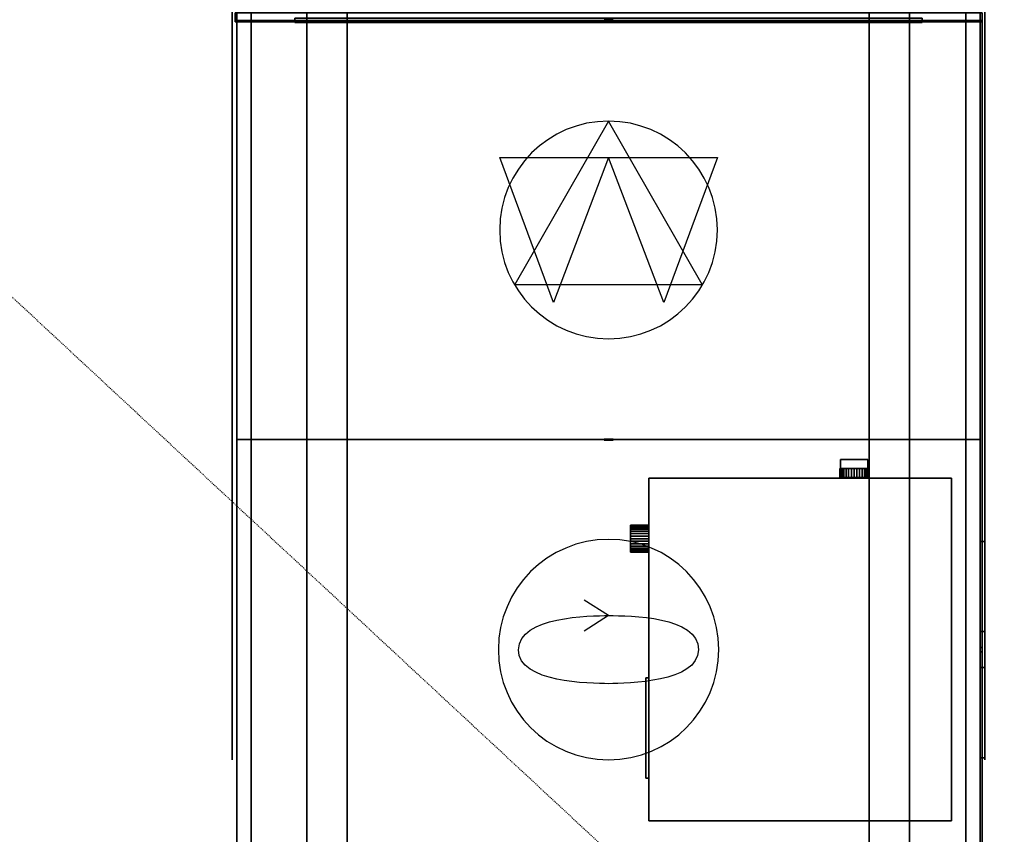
# Model space of a CAD drawing. Header units: centimetres. Extents: x 42630 to 130002, y 15 to 29179.
# Tile 141 of 165: x 84486 to 84595, y 4211 to 4301. Entities that reach past the tile are written whole.
import ezdxf

# ---------------------------------------------------------------- set-up
doc = ezdxf.new("R2010")
doc.units = ezdxf.units.CM
doc.header["$LTSCALE"] = 0.01
doc.linetypes.add('PRZERYWANA', pattern=[0.282222, 0.141111, -0.141111])
doc.layers.get('0').update_dxf_attribs({"color": 253})
doc.layers.add('2D - Ogólne_Nr_Pióra__1', color=7, linetype='Continuous', lineweight=13)

# ---------------------------------------------------------------- blocks, each defined once
blk = doc.blocks.new('z_icon_DX_heat_cool')
for p, q in [((-465.8, 334), (-578, 334)), ((-465.8, 334), (-578, 334)), ((-465.8, 334), (-578, 334)), ((-465.8, 334), (-578, 334)), ((-632.5, 271.7), (-632.5, -48.5)), ((-632.5, 271.7), (-632.5, -48.5)), ((-632.5, 271.7), (-632.5, -48.5)), ((-632.5, 271.7), (-632.5, -48.5)), ((-546.5, -32.9), (-546.5, 263.8)), ((-546.5, 263.8), (-481.4, 263.8)), ((-546.5, 263.8), (-481.4, 263.8)), ((-546.5, -32.9), (-546.5, 263.8)), ((-546.5, 263.8), (-481.4, 263.8)), ((-546.5, 263.8), (-481.4, 263.8)), ((818.8, 46.7), (246.5, 46.7)), ((246.5, 46.7), (246.5, -47.8)), ((817.9, 46), (247.5, 46)), ((247.5, 46), (247.5, -46.9)), ((247.5, 46), (247.5, -46.9)), ((248.1, 45.1), (817.2, 45.1)), ((248.1, -46), (248.1, 45.1)), ((248.1, -46), (248.1, 45.1)), ((817.2, 45.1), (817.2, -46)), ((817.9, -46.9), (817.9, 46)), ((818.8, -47.8), (818.8, 46.7)), ((818.8, -47.8), (818.8, 46.7)), ((-957.5, -0.4), (-957.5, -0.4)), ((-957.5, -0.4), (-957.5, -0.4)), ((-489.5, -32.6), (-546.5, -32.6)), ((-546.5, -32.6), (-546.5, -32.9)), ((-546.5, -32.6), (-546.5, -32.9)), ((-489.5, -32.6), (-546.5, -32.6)), ((-546.5, -32.6), (-546.5, -32.9)), ((-546.5, -32.6), (-546.5, -32.9)), ((246.5, -47.8), (818.8, -47.8)), ((247.5, -46.9), (817.9, -46.9)), ((817.2, -46), (248.1, -46)), ((-579.9, -102.8), (-467.8, -102.8)), ((-579.9, -102.8), (-467.8, -102.8)), ((-579.9, -102.8), (-467.8, -102.8)), ((-579.9, -102.8), (-467.8, -102.8)), ((-44.4, -508.3), (-286.6, -508.3)), ((-286.6, -508.3), (-286.6, -598)), ((-43.5, -509.2), (-285.9, -509.2)), ((-285.9, -509.2), (-285.9, -597.3)), ((-285.9, -509.2), (-285.9, -597.3)), ((-285, -596.6), (-285, -510.1)), ((-285, -510.1), (-42.8, -510.1)), ((43.7, -509.9), (285.9, -509.9)), ((286.8, -509.2), (44.6, -509.2)), ((287.5, -508.3), (45.3, -508.3)), ((285.9, -509.9), (285.9, -596.4)), ((286.8, -597.3), (286.8, -509.2)), ((287.5, -598), (287.5, -508.3)), ((-286.6, -598), (-44.4, -598)), ((-285.9, -597.3), (-43.5, -597.3)), ((-42.8, -596.6), (-285, -596.6)), ((285.9, -596.4), (43.7, -596.4)), ((44.6, -597.3), (286.8, -597.3)), ((45.3, -598), (287.5, -598))]:
    blk.add_line(p, q)
for points in [[(-332.6, 913.4), (-141.7, 983.3), (70.8, 990.9), (266.3, 935.2)], [(389.4, 860.9), (209.7, 942.6), (4.6, 965.1), (-188.6, 925.6)], [(0.4, 958.2), (-528.8, 958.2), (-957.5, 529), (-957.5, -0.4)], [(958.4, -0.4), (958.4, 529.3), (529.7, 958.2), (0.4, 958.2)], [(266.3, 935.2), (455.6, 881.4), (626.7, 768.9), (751.4, 616.9)], [(-188.6, 925.6), (-376.8, 887.1), (-550.4, 790.5), (-683.1, 651.6)], [(-791, 564), (-677.1, 723.2), (-516.6, 846), (-332.6, 913.4)], [(808, 489.5), (709.5, 651.9), (562.3, 782.3), (389.4, 860.9)], [(-683.1, 651.6), (-815.4, 512.9), (-903.2, 334.9), (-932.9, 145.6)], [(751.4, 616.9), (877.7, 462.8), (954.5, 272.1), (969.7, 73.4)], [(-971.3, -0.4), (-971.1, 201.1), (-908.3, 400), (-791, 564)], [(-231.6, 501.4), (-238.5, 494.8), (-242, 485.3), (-242, 472.9)], [(-231.6, 501.4), (-238.5, 494.8), (-242, 485.3), (-242, 472.9)], [(941.8, -74.5), (956.8, 122.2), (910.3, 320.7), (808, 489.5)], [(-242, 472.9), (-241.8, 458.2), (-234.6, 440), (-220.6, 418.9)], [(-242, 472.9), (-241.8, 458.2), (-234.6, 440), (-220.6, 418.9)], [(-578, 334), (-593.7, 334), (-605.4, 331.5), (-613.4, 326.6)], [(-578, 334), (-593.7, 334), (-605.4, 331.5), (-613.4, 326.6)], [(-413.3, 330.1), (-429, 332.6), (-446.5, 334), (-465.8, 334)], [(-413.3, 330.1), (-429, 332.6), (-446.5, 334), (-465.8, 334)], [(-369.9, 316.7), (-383.4, 323.2), (-397.9, 327.6), (-413.3, 330.1)], [(-369.9, 316.7), (-383.4, 323.2), (-397.9, 327.6), (-413.3, 330.1)], [(-613.4, 326.6), (-621.3, 321.8), (-626.5, 314.9), (-628.8, 306.2)], [(-613.4, 326.6), (-621.3, 321.8), (-626.5, 314.9), (-628.8, 306.2)], [(-628.8, 306.2), (-631.4, 297.4), (-632.5, 285.9), (-632.5, 271.7)], [(-628.8, 306.2), (-631.4, 297.4), (-632.5, 285.9), (-632.5, 271.7)], [(-332.6, 291.4), (-344.1, 302), (-356.5, 310.5), (-369.9, 316.7)], [(-332.6, 291.4), (-344.1, 302), (-356.5, 310.5), (-369.9, 316.7)], [(-297, 244.8), (-306.2, 262.2), (-318.1, 277.6), (-332.6, 291.4)], [(-297, 244.8), (-306.2, 262.2), (-318.1, 277.6), (-332.6, 291.4)], [(-481.4, 263.8), (-467.2, 263.8), (-455.9, 263.4), (-447.8, 262.7)], [(-481.4, 263.8), (-467.2, 263.8), (-455.9, 263.4), (-447.8, 262.7)], [(-447.8, 262.7), (-439.8, 262), (-431.3, 259.9), (-422.5, 256.7)], [(-447.8, 262.7), (-439.8, 262), (-431.3, 259.9), (-422.5, 256.7)], [(-422.5, 256.7), (-413.8, 253.5), (-406.4, 249.1), (-400, 243.4)], [(-422.5, 256.7), (-413.8, 253.5), (-406.4, 249.1), (-400, 243.4)], [(-400, 243.4), (-371.2, 218.3), (-356.8, 175.3), (-356.8, 113.9)], [(-400, 243.4), (-371.2, 218.3), (-356.8, 175.3), (-356.8, 113.9)], [(-276.5, 186.1), (-280.9, 207.7), (-287.8, 227.3), (-297, 244.8)], [(-276.5, 186.1), (-280.9, 207.7), (-287.8, 227.3), (-297, 244.8)], [(-269.8, 114.3), (-269.8, 140.6), (-272.1, 164.5), (-276.5, 186.1)], [(-269.8, 114.3), (-269.8, 140.6), (-272.1, 164.5), (-276.5, 186.1)], [(-932.9, 145.6), (-940.3, 97.1), (-943.7, 48.3), (-943.7, -0.4)], [(-356.8, 113.9), (-356.8, 70.6), (-363, 38.4), (-375.6, 17.1)], [(-356.8, 113.9), (-356.8, 70.6), (-363, 38.4), (-375.6, 17.1)], [(-336.1, -63.2), (-291.9, -24.3), (-269.8, 35), (-269.8, 114.3)], [(-336.1, -63.2), (-291.9, -24.3), (-269.8, 35), (-269.8, 114.3)], [(969.7, 73.4), (985.1, -127.8), (936.8, -331.9), (832.1, -504.6)], [(-971.3, -0.4), (-971.3, 17.3), (-943.7, 17.3), (-943.7, -0.4)], [(-375.6, 17.1), (-388.3, -4.3), (-403.9, -18.1), (-422.3, -23.9)], [(-375.6, 17.1), (-388.3, -4.3), (-403.9, -18.1), (-422.3, -23.9)], [(-943.7, -0.4), (-943.7, -18.1), (-971.3, -18.1), (-971.3, -0.4)], [(-959.8, -150.6), (-967.4, -100.9), (-971.3, -50.8), (-971.3, -0.4)], [(-957.5, -0.4), (-957.5, -530.1), (-528.6, -959.3), (0.4, -959.3)], [(-943.7, -0.4), (-943.5, -196.4), (-882.3, -388.7), (-768.9, -548.5)], [(0.4, -959.3), (529.4, -959.3), (958.4, -530.1), (958.4, -0.4)], [(-422.3, -23.9), (-440.9, -29.6), (-463.2, -32.6), (-489.5, -32.6)], [(-422.3, -23.9), (-440.9, -29.6), (-463.2, -32.6), (-489.5, -32.6)], [(-632.5, -48.5), (-632.5, -67.6), (-628.4, -81.4), (-620.1, -89.9)], [(-632.5, -48.5), (-632.5, -67.6), (-628.4, -81.4), (-620.1, -89.9)], [(-392.9, -94.5), (-371.9, -89), (-353.1, -78.4), (-336.1, -63.2)], [(-392.9, -94.5), (-371.9, -89), (-353.1, -78.4), (-336.1, -63.2)], [(729.8, -600.7), (852.1, -452.4), (927.1, -266.3), (941.8, -74.5)], [(-620.1, -89.9), (-611.8, -98.6), (-598.3, -102.8), (-579.9, -102.8)], [(-620.1, -89.9), (-611.8, -98.6), (-598.3, -102.8), (-579.9, -102.8)], [(-467.8, -102.8), (-438.6, -102.8), (-413.8, -100), (-392.9, -94.5)], [(-467.8, -102.8), (-438.6, -102.8), (-413.8, -100), (-392.9, -94.5)], [(-702.4, -672), (-838.6, -529.4), (-929.9, -345.7), (-959.8, -150.6)], [(832.1, -504.6), (730.9, -670.9), (579.6, -805.9), (402, -886.4)], [(-768.9, -548.5), (-658.7, -703.5), (-501.2, -824.1), (-322.5, -888.9)], [(259, -909.6), (443, -857.4), (608.3, -748.2), (729.8, -600.7)], [(-195.8, -953.1), (-388.3, -913.8), (-567, -814.2), (-702.4, -672)], [(-322.5, -888.9), (-136.6, -956.3), (69, -963.7), (259, -909.6)], [(402, -886.4), (215.7, -970.8), (4.6, -994.3), (-195.8, -953.1)]]:
    blk.add_open_spline(points, degree=3)
blk = doc.blocks.new('z_icon_RX.simple')
for q in [(20.6, -27.2), (20.6, -27.2), (54.8, -27.2), (54.8, -27.2)]:
    blk.add_line((37.7, -0.2), q)
blk.add_circle((0, 0), 122.3)
for points in [[(-0.1, 99.7), (-36.7, 99.4), (-37.2, 21.3), (-37.8, -0.1)], [(37.7, -0.1), (37.8, 23.5), (37, 99.9), (-0.1, 99.7)], [(-37.8, -0.1), (-37.5, -20.5), (-37.1, -99.7), (-0.1, -100)], [(-0.1, -100), (37.1, -99.2), (37.5, -20.2), (37.7, -0.1)]]:
    blk.add_open_spline(points, degree=3)
blk = doc.blocks.new('z_icon_supply_fan.simple')
for p, q in [((-60.3773, -103.8473), (-60.3773, 103.8473)), ((-60.3773, -103.8473), (-60.3773, 103.8473)), ((-60.3773, 103.8473), (120.7523, -0.0023)), ((-60.3773, 103.8473), (120.7523, -0.0023)), ((120.7523, -0.0023), (-60.3773, -103.8473)), ((120.7523, -0.0023), (-60.3773, -103.8473))]:
    blk.add_line(p, q)
blk.add_circle((0, 0), 120.7523)
blk = doc.blocks.new('z_icon_extract_filter.simple')
for p, q in [((80.5023, 120.7523), (-80.5023, 61.1823)), ((80.5023, 120.7523), (-80.5023, 61.1823)), ((80.5023, -120.7523), (80.5023, 120.7523)), ((80.5023, -120.7523), (80.5023, 120.7523)), ((-80.5023, 61.1823), (80.5023, -0.0023)), ((-80.5023, 61.1823), (80.5023, -0.0023)), ((80.5023, -0.0023), (-80.5023, -61.1823)), ((80.5023, -0.0023), (-80.5023, -61.1823)), ((-80.5023, -61.1823), (80.5023, -120.7523)), ((-80.5023, -61.1823), (80.5023, -120.7523))]:
    blk.add_line(p, q)
blk = doc.blocks.new('mainUnitSep_0_1725964931400')
for points in [[(1467.5, 832, 562), (1467.5, 832, 98), (1467.5, 3, 98), (1467.5, 3, 562)], [(1477.5, 3, 562), (1477.5, 832, 562), (1467.5, 832, 562), (1467.5, 3, 562)], [(1477.5, 832, 98), (1477.5, 3, 98), (1467.5, 3, 98), (1467.5, 832, 98)], [(1477.5, 832, 562), (1477.5, 832, 98), (1467.5, 832, 98), (1467.5, 832, 562)], [(73, 830, 116), (73, 830, 1004), (1469, 830, 1004), (1469, 830, 116)], [(73, 830, 1004), (73, 814, 1020), (1469, 814, 1020), (1469, 830, 1004)], [(73, 814, 100), (73, 830, 116), (1469, 830, 116), (1469, 814, 100)], [(538, 830, 100), (538, 830, 1020), (1004, 830, 1020), (1004, 830, 100)], [(538, 830, 1020), (538, 5, 1020), (1004, 5, 1020), (1004, 830, 1020)], [(1004, 830, 100), (1004, 5, 100), (538, 5, 100), (538, 830, 100)], [(1004, 830, 1020), (1004, 5, 1020), (1004, 5, 100), (1004, 830, 100)], [(1004, 830, 100), (1004, 5, 100), (1004, 5, 560), (1004, 830, 560)], [(1004, 830, 100), (1004, 830, 560), (1469, 830, 560), (1469, 830, 100)], [(1004, 830, 560), (1004, 5, 560), (1469, 5, 560), (1469, 830, 560)], [(1469, 830, 100), (1469, 5, 100), (1004, 5, 100), (1004, 830, 100)], [(1004, 830, 560), (1004, 5, 560), (1004, 5, 1020), (1004, 830, 1020)], [(1004, 830, 560), (1004, 830, 1020), (1469, 830, 1020), (1469, 830, 560)], [(1004, 830, 1020), (1004, 5, 1020), (1469, 5, 1020), (1469, 830, 1020)], [(1469, 830, 560), (1469, 5, 560), (1004, 5, 560), (1004, 830, 560)], [(1469, 830, 560), (1469, 5, 560), (1469, 5, 100), (1469, 830, 100)], [(1469, 830, 1020), (1469, 5, 1020), (1469, 5, 560), (1469, 830, 560)], [(1505, 830, 1004), (1505, 830, 576), (1469, 830, 576), (1469, 830, 1004)], [(1469, 830, 1004), (1469, 830, 576), (1469, 814, 576), (1469, 814, 1004)], [(1505, 830, 576), (1505, 814, 560), (1469, 814, 560), (1469, 830, 576)], [(1505, 814, 1020), (1505, 830, 1004), (1469, 830, 1004), (1469, 814, 1020)], [(1469, 830, 576), (1469, 814, 560), (1469, 814, 576)], [(1469, 814, 1020), (1469, 830, 1004), (1469, 814, 1004)], [(1469, 830, 116), (1469, 830, 1004), (1469, 814, 1004), (1469, 814, 116)], [(1469, 830, 1004), (1469, 814, 1020), (1469, 814, 1004)], [(1469, 814, 100), (1469, 830, 116), (1469, 814, 116)], [(1469, 21, 1020), (1469, 814, 1020), (73, 814, 1020), (73, 21, 1020)], [(1469, 814, 100), (1469, 21, 100), (73, 21, 100), (73, 814, 100)], [(1469, 814, 1004), (1469, 814, 576), (1469, 21, 576), (1469, 21, 1004)], [(1469, 21, 560), (1469, 814, 560), (1505, 814, 560), (1505, 21, 560)], [(1469, 814, 1020), (1469, 21, 1020), (1505, 21, 1020), (1505, 814, 1020)], [(1469, 21, 576), (1469, 814, 576), (1469, 814, 560), (1469, 21, 560)], [(1469, 21, 1020), (1469, 814, 1020), (1469, 814, 1004), (1469, 21, 1004)], [(1469, 814, 116), (1469, 814, 1004), (1469, 21, 1004), (1469, 21, 116)], [(1469, 21, 1004), (1469, 814, 1004), (1469, 814, 1020), (1469, 21, 1020)], [(1469, 21, 100), (1469, 814, 100), (1469, 814, 116), (1469, 21, 116)], [(1471.5, 765.5, 507.5), (1471.5, 765.5, 152.5), (1466.5, 765.5, 152.5), (1466.5, 765.5, 507.5)], [(1471.5, 765.5, 507.5), (1466.5, 765.5, 507.5), (1466.5, 69.5, 507.5), (1471.5, 69.5, 507.5)], [(1466.5, 765.5, 152.5), (1471.5, 765.5, 152.5), (1471.5, 69.5, 152.5), (1466.5, 69.5, 152.5)], [(1466.5, 765.5, 507.5), (1466.5, 765.5, 152.5), (1466.5, 69.5, 152.5), (1466.5, 69.5, 507.5)], [(73, 752.5), (73, 752.5, 100), (1946.5, 752.5, 100), (1946.5, 752.5)], [(73, 752.5, 100), (73, 707.5, 100), (1946.5, 707.5, 100), (1946.5, 752.5, 100)], [(1946.5, 752.5), (1946.5, 707.5), (73, 707.5), (73, 752.5)], [(73, 707.5, 100), (73, 707.5), (1946.5, 707.5), (1946.5, 707.5, 100)], [(1004.5, 422.5, 335), (1004.5, 422.5, 325), (1003.5, 422.5, 325), (1003.5, 422.5, 335)], [(1003.5, 412.5, 335), (1004.5, 412.5, 335), (1004.5, 422.5, 335), (1003.5, 422.5, 335)], [(1004.5, 412.5, 325), (1003.5, 412.5, 325), (1003.5, 422.5, 325), (1004.5, 422.5, 325)], [(1003.5, 422.5, 335), (1003.5, 422.5, 325), (1003.5, 412.5, 325), (1003.5, 412.5, 335)], [(1004.5, 422.5, 795), (1004.5, 422.5, 785), (1003.5, 422.5, 785), (1003.5, 422.5, 795)], [(1003.5, 412.5, 795), (1004.5, 412.5, 795), (1004.5, 422.5, 795), (1003.5, 422.5, 795)], [(1004.5, 412.5, 785), (1003.5, 412.5, 785), (1003.5, 422.5, 785), (1004.5, 422.5, 785)], [(1003.5, 422.5, 795), (1003.5, 422.5, 785), (1003.5, 412.5, 785), (1003.5, 412.5, 795)], [(1004.5, 422.5, 335), (1004.5, 422.5, 325), (1003.5, 422.5, 325), (1003.5, 422.5, 335)], [(1004.5, 422.5, 335), (1003.5, 422.5, 335), (1003.5, 412.5, 335), (1004.5, 412.5, 335)], [(1003.5, 422.5, 325), (1004.5, 422.5, 325), (1004.5, 412.5, 325), (1003.5, 412.5, 325)], [(1003.5, 422.5, 335), (1003.5, 422.5, 325), (1003.5, 412.5, 325), (1003.5, 412.5, 335)], [(1004.5, 422.5, 795), (1004.5, 422.5, 785), (1003.5, 422.5, 785), (1003.5, 422.5, 795)], [(1004.5, 422.5, 795), (1003.5, 422.5, 795), (1003.5, 412.5, 795), (1004.5, 412.5, 795)], [(1003.5, 422.5, 785), (1004.5, 422.5, 785), (1004.5, 412.5, 785), (1003.5, 412.5, 785)], [(1003.5, 422.5, 795), (1003.5, 422.5, 785), (1003.5, 412.5, 785), (1003.5, 412.5, 795)], [(1004.5, 412.5, 335), (1004.5, 412.5, 325), (1004.5, 422.5, 325), (1004.5, 422.5, 335)], [(1004.5, 412.5, 795), (1004.5, 412.5, 785), (1004.5, 422.5, 785), (1004.5, 422.5, 795)], [(1004.5, 412.5, 335), (1004.5, 412.5, 325), (1004.5, 422.5, 325), (1004.5, 422.5, 335)], [(1004.5, 412.5, 795), (1004.5, 412.5, 785), (1004.5, 422.5, 785), (1004.5, 422.5, 795)], [(1469.5, 422.5, 335), (1469.5, 422.5, 325), (1468.5, 422.5, 325), (1468.5, 422.5, 335)], [(1468.5, 412.5, 335), (1469.5, 412.5, 335), (1469.5, 422.5, 335), (1468.5, 422.5, 335)], [(1469.5, 412.5, 325), (1468.5, 412.5, 325), (1468.5, 422.5, 325), (1469.5, 422.5, 325)], [(1468.5, 422.5, 335), (1468.5, 422.5, 325), (1468.5, 412.5, 325), (1468.5, 412.5, 335)], [(1469.5, 422.5, 795), (1469.5, 422.5, 785), (1468.5, 422.5, 785), (1468.5, 422.5, 795)], [(1468.5, 412.5, 795), (1469.5, 412.5, 795), (1469.5, 422.5, 795), (1468.5, 422.5, 795)], [(1469.5, 412.5, 785), (1468.5, 412.5, 785), (1468.5, 422.5, 785), (1469.5, 422.5, 785)], [(1468.5, 422.5, 795), (1468.5, 422.5, 785), (1468.5, 412.5, 785), (1468.5, 412.5, 795)], [(1469.5, 422.5, 795), (1469.5, 422.5, 785), (1468.5, 422.5, 785), (1468.5, 422.5, 795)], [(1469.5, 422.5, 795), (1468.5, 422.5, 795), (1468.5, 412.5, 795), (1469.5, 412.5, 795)], [(1468.5, 422.5, 785), (1469.5, 422.5, 785), (1469.5, 412.5, 785), (1468.5, 412.5, 785)], [(1468.5, 422.5, 795), (1468.5, 422.5, 785), (1468.5, 412.5, 785), (1468.5, 412.5, 795)], [(1469.5, 412.5, 335), (1469.5, 412.5, 325), (1469.5, 422.5, 325), (1469.5, 422.5, 335)], [(1469.5, 412.5, 795), (1469.5, 412.5, 785), (1469.5, 422.5, 785), (1469.5, 422.5, 795)], [(1469.5, 412.5, 795), (1469.5, 412.5, 785), (1469.5, 422.5, 785), (1469.5, 422.5, 795)], [(1003.5, 412.5, 335), (1003.5, 412.5, 325), (1004.5, 412.5, 325), (1004.5, 412.5, 335)], [(1003.5, 412.5, 795), (1003.5, 412.5, 785), (1004.5, 412.5, 785), (1004.5, 412.5, 795)], [(1003.5, 412.5, 335), (1003.5, 412.5, 325), (1004.5, 412.5, 325), (1004.5, 412.5, 335)], [(1003.5, 412.5, 795), (1003.5, 412.5, 785), (1004.5, 412.5, 785), (1004.5, 412.5, 795)], [(1468.5, 412.5, 335), (1468.5, 412.5, 325), (1469.5, 412.5, 325), (1469.5, 412.5, 335)], [(1468.5, 412.5, 795), (1468.5, 412.5, 785), (1469.5, 412.5, 785), (1469.5, 412.5, 795)], [(1468.5, 412.5, 795), (1468.5, 412.5, 785), (1469.5, 412.5, 785), (1469.5, 412.5, 795)], [(879.3, 393, 1048.1), (879.3, 373, 1048.1), (879, 373, 1051), (879, 393, 1051)], [(879, 393, 1051), (879, 373, 1051), (879.3, 373, 1053.9), (879.3, 393, 1053.9)], [(880.1, 393, 1045.3), (879.3, 393, 1048.1), (879, 393, 1051), (894, 393, 1051)], [(879, 393, 1051), (879.3, 393, 1053.9), (880.1, 393, 1056.7), (894, 393, 1051)], [(880.1, 393, 1045.3), (880.1, 373, 1045.3), (879.3, 373, 1048.1), (879.3, 393, 1048.1)], [(879.3, 393, 1053.9), (879.3, 373, 1053.9), (880.1, 373, 1056.7), (880.1, 393, 1056.7)], [(881.5, 393, 1042.7), (881.5, 373, 1042.7), (880.1, 373, 1045.3), (880.1, 393, 1045.3)], [(880.1, 393, 1056.7), (880.1, 373, 1056.7), (881.5, 373, 1059.3), (881.5, 393, 1059.3)], [(883.4, 393, 1040.4), (881.5, 393, 1042.7), (880.1, 393, 1045.3), (894, 393, 1051)], [(880.1, 393, 1056.7), (881.5, 393, 1059.3), (883.4, 393, 1061.6), (894, 393, 1051)], [(883.4, 393, 1040.4), (883.4, 373, 1040.4), (881.5, 373, 1042.7), (881.5, 393, 1042.7)], [(881.5, 393, 1059.3), (881.5, 373, 1059.3), (883.4, 373, 1061.6), (883.4, 393, 1061.6)], [(885.7, 393, 1038.5), (885.7, 373, 1038.5), (883.4, 373, 1040.4), (883.4, 393, 1040.4)], [(883.4, 393, 1061.6), (883.4, 373, 1061.6), (885.7, 373, 1063.5), (885.7, 393, 1063.5)], [(888.3, 393, 1037.1), (885.7, 393, 1038.5), (883.4, 393, 1040.4), (894, 393, 1051)], [(883.4, 393, 1061.6), (885.7, 393, 1063.5), (888.3, 393, 1064.9), (894, 393, 1051)], [(888.3, 393, 1037.1), (888.3, 373, 1037.1), (885.7, 373, 1038.5), (885.7, 393, 1038.5)], [(885.7, 393, 1063.5), (885.7, 373, 1063.5), (888.3, 373, 1064.9), (888.3, 393, 1064.9)], [(891.1, 393, 1036.3), (891.1, 373, 1036.3), (888.3, 373, 1037.1), (888.3, 393, 1037.1)], [(888.3, 393, 1064.9), (888.3, 373, 1064.9), (891.1, 373, 1065.7), (891.1, 393, 1065.7)], [(894, 393, 1036), (891.1, 393, 1036.3), (888.3, 393, 1037.1), (894, 393, 1051)], [(888.3, 393, 1064.9), (891.1, 393, 1065.7), (894, 393, 1066), (894, 393, 1051)], [(894, 393, 1036), (894, 373, 1036), (891.1, 373, 1036.3), (891.1, 393, 1036.3)], [(891.1, 393, 1065.7), (891.1, 373, 1065.7), (894, 373, 1066), (894, 393, 1066)], [(894, 393, 1066), (894, 373, 1066), (896.9, 373, 1065.7), (896.9, 393, 1065.7)], [(896.9, 393, 1036.3), (896.9, 373, 1036.3), (894, 373, 1036), (894, 393, 1036)], [(894, 393, 1066), (896.9, 393, 1065.7), (899.7, 393, 1064.9), (894, 393, 1051)], [(899.7, 393, 1064.9), (902.3, 393, 1063.5), (904.6, 393, 1061.6), (894, 393, 1051)], [(904.6, 393, 1061.6), (906.5, 393, 1059.3), (907.9, 393, 1056.7), (894, 393, 1051)], [(907.9, 393, 1056.7), (908.7, 393, 1053.9), (909, 393, 1051), (894, 393, 1051)], [(909, 393, 1051), (908.7, 393, 1048.1), (907.9, 393, 1045.3), (894, 393, 1051)], [(907.9, 393, 1045.3), (906.5, 393, 1042.7), (904.6, 393, 1040.4), (894, 393, 1051)], [(904.6, 393, 1040.4), (902.3, 393, 1038.5), (899.7, 393, 1037.1), (894, 393, 1051)], [(899.7, 393, 1037.1), (896.9, 393, 1036.3), (894, 393, 1036), (894, 393, 1051)], [(896.9, 393, 1065.7), (896.9, 373, 1065.7), (899.7, 373, 1064.9), (899.7, 393, 1064.9)], [(899.7, 393, 1037.1), (899.7, 373, 1037.1), (896.9, 373, 1036.3), (896.9, 393, 1036.3)], [(899.7, 393, 1064.9), (899.7, 373, 1064.9), (902.3, 373, 1063.5), (902.3, 393, 1063.5)], [(902.3, 393, 1038.5), (902.3, 373, 1038.5), (899.7, 373, 1037.1), (899.7, 393, 1037.1)], [(902.3, 393, 1063.5), (902.3, 373, 1063.5), (904.6, 373, 1061.6), (904.6, 393, 1061.6)], [(904.6, 393, 1040.4), (904.6, 373, 1040.4), (902.3, 373, 1038.5), (902.3, 393, 1038.5)], [(904.6, 393, 1061.6), (904.6, 373, 1061.6), (906.5, 373, 1059.3), (906.5, 393, 1059.3)], [(906.5, 393, 1042.7), (906.5, 373, 1042.7), (904.6, 373, 1040.4), (904.6, 393, 1040.4)], [(906.5, 393, 1059.3), (906.5, 373, 1059.3), (907.9, 373, 1056.7), (907.9, 393, 1056.7)], [(907.9, 393, 1045.3), (907.9, 373, 1045.3), (906.5, 373, 1042.7), (906.5, 393, 1042.7)], [(907.9, 393, 1056.7), (907.9, 373, 1056.7), (908.7, 373, 1053.9), (908.7, 393, 1053.9)], [(908.7, 393, 1048.1), (908.7, 373, 1048.1), (907.9, 373, 1045.3), (907.9, 393, 1045.3)], [(908.7, 393, 1053.9), (908.7, 373, 1053.9), (909, 373, 1051), (909, 393, 1051)], [(909, 393, 1051), (909, 373, 1051), (908.7, 373, 1048.1), (908.7, 393, 1048.1)], [(581, 373, 1020), (581, 37, 1020), (581, 37, 1096), (581, 373, 1096)], [(581, 373, 1020), (581, 373, 1096), (961, 373, 1096), (961, 373, 1020)], [(581, 373, 1096), (581, 37, 1096), (961, 37, 1096), (961, 373, 1096)], [(961, 373, 1020), (961, 37, 1020), (581, 37, 1020), (581, 373, 1020)], [(628.5, 376, 1076), (628.5, 376, 1026), (628.5, 373, 1026), (628.5, 373, 1076)], [(739.5, 373, 1076), (739.5, 376, 1076), (628.5, 376, 1076), (628.5, 373, 1076)], [(739.5, 376, 1026), (739.5, 373, 1026), (628.5, 373, 1026), (628.5, 376, 1026)], [(739.5, 376, 1076), (739.5, 376, 1026), (628.5, 376, 1026), (628.5, 376, 1076)], [(628.5, 373, 1076), (628.5, 373, 1026), (739.5, 373, 1026), (739.5, 373, 1076)], [(739.5, 373, 1076), (739.5, 373, 1026), (739.5, 376, 1026), (739.5, 376, 1076)], [(879.3, 373, 1053.9), (879, 373, 1051), (879.3, 373, 1053.9), (894, 373, 1051)], [(879.3, 373, 1048.1), (880.1, 373, 1045.3), (879.3, 373, 1048.1), (894, 373, 1051)], [(881.5, 373, 1059.3), (880.1, 373, 1056.7), (881.5, 373, 1059.3), (894, 373, 1051)], [(881.5, 373, 1042.7), (883.4, 373, 1040.4), (881.5, 373, 1042.7), (894, 373, 1051)], [(885.7, 373, 1063.5), (883.4, 373, 1061.6), (885.7, 373, 1063.5), (894, 373, 1051)], [(885.7, 373, 1038.5), (888.3, 373, 1037.1), (885.7, 373, 1038.5), (894, 373, 1051)], [(891.1, 373, 1065.7), (888.3, 373, 1064.9), (891.1, 373, 1065.7), (894, 373, 1051)], [(891.1, 373, 1036.3), (894, 373, 1036), (891.1, 373, 1036.3), (894, 373, 1051)], [(896.9, 373, 1065.7), (894, 373, 1066), (896.9, 373, 1065.7), (894, 373, 1051)], [(902.3, 373, 1063.5), (899.7, 373, 1064.9), (902.3, 373, 1063.5), (894, 373, 1051)], [(906.5, 373, 1059.3), (904.6, 373, 1061.6), (906.5, 373, 1059.3), (894, 373, 1051)], [(908.7, 373, 1053.9), (907.9, 373, 1056.7), (908.7, 373, 1053.9), (894, 373, 1051)], [(908.7, 373, 1048.1), (909, 373, 1051), (908.7, 373, 1048.1), (894, 373, 1051)], [(906.5, 373, 1042.7), (907.9, 373, 1045.3), (906.5, 373, 1042.7), (894, 373, 1051)], [(902.3, 373, 1038.5), (904.6, 373, 1040.4), (902.3, 373, 1038.5), (894, 373, 1051)], [(896.9, 373, 1036.3), (899.7, 373, 1037.1), (896.9, 373, 1036.3), (894, 373, 1051)], [(961, 373, 1096), (961, 37, 1096), (961, 37, 1020), (961, 373, 1020)], [(972, 160.7, 1044.9), (962, 160.7, 1044.9), (962, 161, 1048), (972, 161, 1048)], [(972, 161, 1048), (962, 161, 1048), (962, 160.7, 1051.1), (972, 160.7, 1051.1)], [(962, 160.7, 1051.1), (962, 161, 1048), (962, 160.7, 1051.1), (962, 145, 1048)], [(972, 159.8, 1041.9), (962, 159.8, 1041.9), (962, 160.7, 1044.9), (972, 160.7, 1044.9)], [(972, 160.7, 1051.1), (962, 160.7, 1051.1), (962, 159.8, 1054.1), (972, 159.8, 1054.1)], [(962, 160.7, 1044.9), (962, 159.8, 1041.9), (962, 160.7, 1044.9), (962, 145, 1048)], [(972, 158.3, 1039.1), (962, 158.3, 1039.1), (962, 159.8, 1041.9), (972, 159.8, 1041.9)], [(972, 159.8, 1054.1), (962, 159.8, 1054.1), (962, 158.3, 1056.9), (972, 158.3, 1056.9)], [(962, 158.3, 1056.9), (962, 159.8, 1054.1), (962, 158.3, 1056.9), (962, 145, 1048)], [(972, 156.3, 1036.7), (962, 156.3, 1036.7), (962, 158.3, 1039.1), (972, 158.3, 1039.1)], [(972, 158.3, 1056.9), (962, 158.3, 1056.9), (962, 156.3, 1059.3), (972, 156.3, 1059.3)], [(962, 158.3, 1039.1), (962, 156.3, 1036.7), (962, 158.3, 1039.1), (962, 145, 1048)], [(972, 153.9, 1034.7), (962, 153.9, 1034.7), (962, 156.3, 1036.7), (972, 156.3, 1036.7)], [(972, 156.3, 1059.3), (962, 156.3, 1059.3), (962, 153.9, 1061.3), (972, 153.9, 1061.3)], [(962, 153.9, 1061.3), (962, 156.3, 1059.3), (962, 153.9, 1061.3), (962, 145, 1048)], [(972, 151.1, 1033.2), (962, 151.1, 1033.2), (962, 153.9, 1034.7), (972, 153.9, 1034.7)], [(972, 153.9, 1061.3), (962, 153.9, 1061.3), (962, 151.1, 1062.8), (972, 151.1, 1062.8)], [(962, 153.9, 1034.7), (962, 151.1, 1033.2), (962, 153.9, 1034.7), (962, 145, 1048)], [(972, 159.8, 1041.9), (972, 160.7, 1044.9), (972, 161, 1048), (972, 145, 1048)], [(972, 161, 1048), (972, 160.7, 1051.1), (972, 159.8, 1054.1), (972, 145, 1048)], [(982, 160, 1054), (982, 160, 1042), (972, 160, 1042), (972, 160, 1054)], [(972, 130, 1054), (982, 130, 1054), (982, 160, 1054), (972, 160, 1054)], [(982, 130, 1042), (972, 130, 1042), (972, 160, 1042), (982, 160, 1042)], [(972, 160, 1054), (972, 160, 1042), (972, 130, 1042), (972, 130, 1054)], [(972, 156.3, 1036.7), (972, 158.3, 1039.1), (972, 159.8, 1041.9), (972, 145, 1048)], [(972, 159.8, 1054.1), (972, 158.3, 1056.9), (972, 156.3, 1059.3), (972, 145, 1048)], [(972, 151.1, 1033.2), (972, 153.9, 1034.7), (972, 156.3, 1036.7), (972, 145, 1048)], [(972, 156.3, 1059.3), (972, 153.9, 1061.3), (972, 151.1, 1062.8), (972, 145, 1048)], [(982, 130, 1054), (982, 130, 1042), (982, 160, 1042), (982, 160, 1054)], [(972, 148.1, 1032.3), (962, 148.1, 1032.3), (962, 151.1, 1033.2), (972, 151.1, 1033.2)], [(972, 151.1, 1062.8), (962, 151.1, 1062.8), (962, 148.1, 1063.7), (972, 148.1, 1063.7)], [(962, 148.1, 1063.7), (962, 151.1, 1062.8), (962, 148.1, 1063.7), (962, 145, 1048)], [(972, 145, 1032), (962, 145, 1032), (962, 148.1, 1032.3), (972, 148.1, 1032.3)], [(972, 148.1, 1063.7), (962, 148.1, 1063.7), (962, 145, 1064), (972, 145, 1064)], [(962, 148.1, 1032.3), (962, 145, 1032), (962, 148.1, 1032.3), (962, 145, 1048)], [(972, 145, 1064), (962, 145, 1064), (962, 141.9, 1063.7), (972, 141.9, 1063.7)], [(972, 141.9, 1032.3), (962, 141.9, 1032.3), (962, 145, 1032), (972, 145, 1032)], [(962, 141.9, 1063.7), (962, 145, 1064), (962, 141.9, 1063.7), (962, 145, 1048)], [(962, 136.1, 1061.3), (962, 138.9, 1062.8), (962, 136.1, 1061.3), (962, 145, 1048)], [(962, 131.7, 1056.9), (962, 133.7, 1059.3), (962, 131.7, 1056.9), (962, 145, 1048)], [(962, 129.3, 1051.1), (962, 130.2, 1054.1), (962, 129.3, 1051.1), (962, 145, 1048)], [(962, 129.3, 1044.9), (962, 129, 1048), (962, 129.3, 1044.9), (962, 145, 1048)], [(962, 131.7, 1039.1), (962, 130.2, 1041.9), (962, 131.7, 1039.1), (962, 145, 1048)], [(962, 136.1, 1034.7), (962, 133.7, 1036.7), (962, 136.1, 1034.7), (962, 145, 1048)], [(962, 141.9, 1032.3), (962, 138.9, 1033.2), (962, 141.9, 1032.3), (962, 145, 1048)], [(972, 145, 1032), (972, 148.1, 1032.3), (972, 151.1, 1033.2), (972, 145, 1048)], [(972, 151.1, 1062.8), (972, 148.1, 1063.7), (972, 145, 1064), (972, 145, 1048)], [(972, 145, 1064), (972, 141.9, 1063.7), (972, 138.9, 1062.8), (972, 145, 1048)], [(972, 138.9, 1062.8), (972, 136.1, 1061.3), (972, 133.7, 1059.3), (972, 145, 1048)], [(972, 133.7, 1059.3), (972, 131.7, 1056.9), (972, 130.2, 1054.1), (972, 145, 1048)], [(972, 130.2, 1054.1), (972, 129.3, 1051.1), (972, 129, 1048), (972, 145, 1048)], [(972, 129, 1048), (972, 129.3, 1044.9), (972, 130.2, 1041.9), (972, 145, 1048)], [(972, 130.2, 1041.9), (972, 131.7, 1039.1), (972, 133.7, 1036.7), (972, 145, 1048)], [(972, 133.7, 1036.7), (972, 136.1, 1034.7), (972, 138.9, 1033.2), (972, 145, 1048)], [(972, 138.9, 1033.2), (972, 141.9, 1032.3), (972, 145, 1032), (972, 145, 1048)], [(972, 141.9, 1063.7), (962, 141.9, 1063.7), (962, 138.9, 1062.8), (972, 138.9, 1062.8)], [(972, 138.9, 1033.2), (962, 138.9, 1033.2), (962, 141.9, 1032.3), (972, 141.9, 1032.3)], [(972, 138.9, 1062.8), (962, 138.9, 1062.8), (962, 136.1, 1061.3), (972, 136.1, 1061.3)], [(972, 136.1, 1034.7), (962, 136.1, 1034.7), (962, 138.9, 1033.2), (972, 138.9, 1033.2)], [(972, 136.1, 1061.3), (962, 136.1, 1061.3), (962, 133.7, 1059.3), (972, 133.7, 1059.3)], [(972, 133.7, 1036.7), (962, 133.7, 1036.7), (962, 136.1, 1034.7), (972, 136.1, 1034.7)], [(972, 133.7, 1059.3), (962, 133.7, 1059.3), (962, 131.7, 1056.9), (972, 131.7, 1056.9)], [(972, 131.7, 1039.1), (962, 131.7, 1039.1), (962, 133.7, 1036.7), (972, 133.7, 1036.7)], [(972, 131.7, 1056.9), (962, 131.7, 1056.9), (962, 130.2, 1054.1), (972, 130.2, 1054.1)], [(972, 130.2, 1041.9), (962, 130.2, 1041.9), (962, 131.7, 1039.1), (972, 131.7, 1039.1)], [(73, 128.5), (73, 128.5, 100), (1946.5, 128.5, 100), (1946.5, 128.5)], [(73, 128.5, 100), (73, 83.5, 100), (1946.5, 83.5, 100), (1946.5, 128.5, 100)], [(1946.5, 128.5), (1946.5, 83.5), (73, 83.5), (73, 128.5)], [(972, 130.2, 1054.1), (962, 130.2, 1054.1), (962, 129.3, 1051.1), (972, 129.3, 1051.1)], [(972, 129.3, 1044.9), (962, 129.3, 1044.9), (962, 130.2, 1041.9), (972, 130.2, 1041.9)], [(972, 129.3, 1051.1), (962, 129.3, 1051.1), (962, 129, 1048), (972, 129, 1048)], [(972, 129, 1048), (962, 129, 1048), (962, 129.3, 1044.9), (972, 129.3, 1044.9)], [(972, 130, 1054), (972, 130, 1042), (982, 130, 1042), (982, 130, 1054)], [(73, 83.5, 100), (73, 83.5), (1946.5, 83.5), (1946.5, 83.5, 100)], [(1466.5, 69.5, 507.5), (1466.5, 69.5, 152.5), (1471.5, 69.5, 152.5), (1471.5, 69.5, 507.5)], [(581, 37, 1096), (581, 37, 1020), (961, 37, 1020), (961, 37, 1096)], [(1469, 5, 1004), (1469, 21, 1020), (73, 21, 1020), (73, 5, 1004)], [(1469, 21, 100), (1469, 5, 116), (73, 5, 116), (73, 21, 100)], [(1469, 21, 1004), (1469, 21, 576), (1469, 5, 576), (1469, 5, 1004)], [(1469, 5, 576), (1469, 21, 560), (1505, 21, 560), (1505, 5, 576)], [(1469, 21, 1020), (1469, 5, 1004), (1505, 5, 1004), (1505, 21, 1020)], [(1469, 21, 576), (1469, 21, 560), (1469, 5, 576)], [(1469, 21, 1020), (1469, 21, 1004), (1469, 5, 1004)], [(1469, 21, 116), (1469, 21, 1004), (1469, 5, 1004), (1469, 5, 116)], [(1469, 21, 1004), (1469, 21, 1020), (1469, 5, 1004)], [(1469, 21, 100), (1469, 21, 116), (1469, 5, 116)], [(73, 5, 134.5), (73, 3, 134.5), (1469, 3, 134.5), (1469, 5, 134.5)], [(73, 3, 129.5), (73, 5, 129.5), (1469, 5, 129.5), (1469, 3, 129.5)], [(1469, 5, 134.5), (1469, 5, 129.5), (73, 5, 129.5), (73, 5, 134.5)], [(73, 5, 990.5), (73, 3, 990.5), (1469, 3, 990.5), (1469, 5, 990.5)], [(73, 3, 985.5), (73, 5, 985.5), (1469, 5, 985.5), (1469, 3, 985.5)], [(1469, 5, 990.5), (1469, 5, 985.5), (73, 5, 985.5), (73, 5, 990.5)], [(1469, 5, 116), (1469, 5, 1004), (73, 5, 1004), (73, 5, 116)], [(73, 3, 134.5), (73, 3, 129.5), (1469, 3, 129.5), (1469, 3, 134.5)], [(73, 3, 990.5), (73, 3, 985.5), (1469, 3, 985.5), (1469, 3, 990.5)], [(538, 5, 1020), (538, 5, 100), (1004, 5, 100), (1004, 5, 1020)], [(651, 5, 860), (651, 5, 780), (651, 0, 780), (651, 0, 860)], [(651, 5, 860), (651, 0, 860), (751, 0, 860), (751, 5, 860)], [(651, 0, 780), (651, 5, 780), (751, 5, 780), (751, 0, 780)], [(751, 5, 860), (751, 5, 780), (651, 5, 780), (651, 5, 860)], [(651, 5, 340), (651, 5, 260), (651, 0, 260), (651, 0, 340)], [(651, 5, 340), (651, 0, 340), (751, 0, 340), (751, 5, 340)], [(651, 0, 260), (651, 5, 260), (751, 5, 260), (751, 0, 260)], [(751, 5, 340), (751, 5, 260), (651, 5, 260), (651, 5, 340)], [(651, 0, 860), (651, 0, 780), (751, 0, 780), (751, 0, 860)], [(651, 0, 340), (651, 0, 260), (751, 0, 260), (751, 0, 340)], [(751, 0, 860), (751, 0, 780), (751, 5, 780), (751, 5, 860)], [(751, 0, 340), (751, 0, 260), (751, 5, 260), (751, 5, 340)], [(768.5, 5, 988), (768.5, 5, 132), (768.5, 3, 132), (768.5, 3, 988)], [(768.5, 5, 988), (768.5, 3, 988), (773.5, 3, 988), (773.5, 5, 988)], [(768.5, 3, 132), (768.5, 5, 132), (773.5, 5, 132), (773.5, 3, 132)], [(773.5, 5, 988), (773.5, 5, 132), (768.5, 5, 132), (768.5, 5, 988)], [(768.5, 3, 988), (768.5, 3, 132), (773.5, 3, 132), (773.5, 3, 988)], [(773.5, 3, 988), (773.5, 3, 132), (773.5, 5, 132), (773.5, 5, 988)], [(791, 5, 860), (791, 5, 780), (791, 0, 780), (791, 0, 860)], [(791, 5, 860), (791, 0, 860), (891, 0, 860), (891, 5, 860)], [(791, 0, 780), (791, 5, 780), (891, 5, 780), (891, 0, 780)], [(891, 5, 860), (891, 5, 780), (791, 5, 780), (791, 5, 860)], [(791, 5, 340), (791, 5, 260), (791, 0, 260), (791, 0, 340)], [(791, 5, 340), (791, 0, 340), (891, 0, 340), (891, 5, 340)], [(791, 0, 260), (791, 5, 260), (891, 5, 260), (891, 0, 260)], [(891, 5, 340), (891, 5, 260), (791, 5, 260), (791, 5, 340)], [(791, 0, 860), (791, 0, 780), (891, 0, 780), (891, 0, 860)], [(791, 0, 340), (791, 0, 260), (891, 0, 260), (891, 0, 340)], [(891, 0, 860), (891, 0, 780), (891, 5, 780), (891, 5, 860)], [(891, 0, 340), (891, 0, 260), (891, 5, 260), (891, 5, 340)], [(1004, 5, 560), (1004, 5, 100), (1469, 5, 100), (1469, 5, 560)], [(1004, 5, 1020), (1004, 5, 560), (1469, 5, 560), (1469, 5, 1020)], [(1467.5, 3, 562), (1467.5, 3, 98), (1477.5, 3, 98), (1477.5, 3, 562)], [(1469, 3, 134.5), (1469, 3, 129.5), (1469, 5, 129.5), (1469, 5, 134.5)], [(1469, 3, 990.5), (1469, 3, 985.5), (1469, 5, 985.5), (1469, 5, 990.5)], [(1469, 5, 1004), (1469, 5, 576), (1505, 5, 576), (1505, 5, 1004)]]:
    blk.add_3dface(points)
at = {"extrusion": (2.73235e-32, -1, -3.44509e-16), "rotation": 180}
blk.add_blockref('z_icon_RX.simple', (771, 560, -835), dxfattribs=at)
at = {"extrusion": (2.44929e-16, -1, -2.22045e-16), "rotation": 180}
blk.add_blockref('z_icon_DX_heat_cool', (1709, 330, -835), dxfattribs=at)
at = {"extrusion": (-9.65431e-33, 1, -2.28848e-17), "rotation": 180}
for name, p in [('z_icon_supply_fan.simple', (-1236.5, 330, 835)), ('z_icon_extract_filter.simple', (-1236.5, 790, 835))]:
    blk.add_blockref(name, p, dxfattribs=at)
at = {"extrusion": (0, -1.22465e-16, -1), "rotation": 180}
blk.add_blockref('z_icon_RX.simple', (-771, 417.5, -1025), dxfattribs=at)
at = {"extrusion": (1.49976e-32, -2.44929e-16, -1), "rotation": 180}
for name, p in [('z_icon_supply_fan.simple', (-1236.5, 417.5, -565)), ('z_icon_extract_filter.simple', (-1236.5, 417.5, -1025))]:
    blk.add_blockref(name, p, dxfattribs=at)
at = {"extrusion": (0, 1, -3.44509e-16), "rotation": 180}
blk.add_blockref('z_icon_RX.simple', (-771, 560), dxfattribs=at)
at = {"extrusion": (-2.44929e-16, 1, -4.66974e-16), "rotation": 180}
blk.add_blockref('z_icon_DX_heat_cool', (-1709, 330), dxfattribs=at)
at = {"extrusion": (-1.22465e-16, 1, -4.66974e-16), "rotation": 180}
for name, p in [('z_icon_supply_fan.simple', (-1236.5, 330)), ('z_icon_extract_filter.simple', (-1236.5, 790))]:
    blk.add_blockref(name, p, dxfattribs=at)

msp = doc.modelspace()

# ---------------------------------------------------------------- linework, layer by layer
at = {"layer": '2D - Ogólne_Nr_Pióra__1', "color": 252, "linetype": 'PRZERYWANA'}
msp.add_line((84657.085, 4110.78), (84269.015, 4471.503), dxfattribs=at)

# ---------------------------------------------------------------- block references
at = {"color": 252, "xscale": 0.1, "yscale": 0.1, "zscale": 0.1, "rotation": 89.9999999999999}
msp.add_blockref('mainUnitSep_0_1725964931400', (84593.064, 4154.41, -222.992), dxfattribs=at)

doc.saveas('drawing.dxf')
